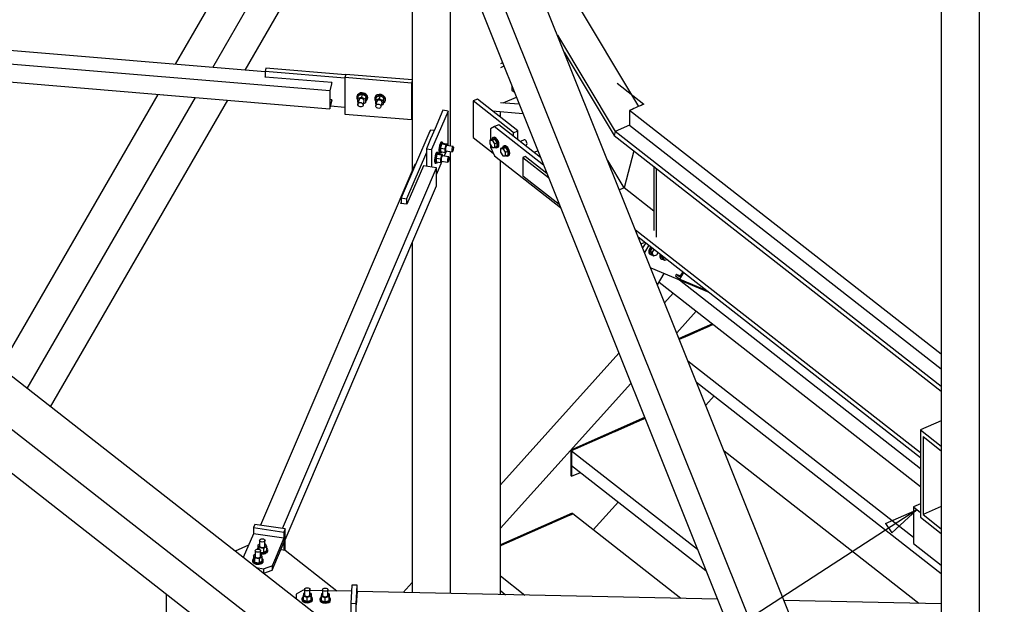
# Paper-space layout 'A0 Advance Steel' of a CAD drawing. Header units: millimetres. Extents: x 292 to 712, y 182 to 776.
# Tile 32 of 61: x 402 to 432, y 490 to 507. Entities that reach past the tile are written whole.
import ezdxf

# ---------------------------------------------------------------- set-up
doc = ezdxf.new("R2010")
doc.units = ezdxf.units.MM
doc.layers.get('0').update_dxf_attribs({"linetype": 'CONTINUOUS'})
for name, color, linetype in [('AS_Belki', 145, 'CONTINUOUS'), ('AS_Blachy', 30, 'CONTINUOUS'), ('AS_Kraty', 9, 'CONTINUOUS'), ('AS_Schody', 253, 'CONTINUOUS'), ('AS_Sruby', 9, 'CONTINUOUS')]:
    doc.layers.add(name, color=color, linetype=linetype)

psp = doc.layouts.new('A0 Advance Steel')

# ---------------------------------------------------------------- hatches: boundary and pattern name
at = {"layer": 'AS_Kraty', "extrusion": (-3.811648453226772e-17, 0.8093309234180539, 0.5873529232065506)}
h = psp.add_hatch(dxfattribs=at)
h.set_pattern_fill('GRATE', color=9, scale=0.26666666, angle=127.0557264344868, style=0)
h.set_pattern_definition([(127.0557264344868, (-431.3321329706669, -32640.9837222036), (-0.1689205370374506, -0.1275485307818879), []), (217.0557264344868, (-431.3321329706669, -32640.9837222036), (0.5101941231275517, -0.6756821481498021), [])])
h.paths.add_polyline_path([(-428.5398333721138, -32652.98484839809), (-419.2666318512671, -32646.01574395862), (-419.3158017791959, -32645.83999193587), (-420.4844323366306, -32642.52216849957), (-420.1287099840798, -32642.88264081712), (-420.9120342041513, -32641.73460217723), (-420.5389619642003, -32641.45425222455), (-429.7561538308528, -32629.24734587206), (-429.7561538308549, -32649.38259995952), (-428.5746067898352, -32651.05803017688), (-428.5746067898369, -32652.93879580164)], flags=0)
h.paths.add_polyline_path([(-434.3247230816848, -32650.7445854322), (-434.3247230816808, -32650.1914190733), (-434.2963276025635, -32650.11839161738), (-432.3777341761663, -32648.67650807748), (-432.3698515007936, -32648.57631439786), (-432.3698515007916, -32627.88789353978), (-432.3916557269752, -32627.85901687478), (-438.307318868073, -32632.30482482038), (-438.3460498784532, -32632.36416414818), (-438.3460498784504, -32645.41888950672)], flags=0)
h.paths.add_polyline_path([(-438.3460498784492, -32645.41888939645), (-438.3460498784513, -32632.36416405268), (-438.3606131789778, -32632.34487695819), (-444.6493111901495, -32637.07103268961), (-444.6410634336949, -32637.08200728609)], flags=0)
at = {"layer": 'AS_Kraty', "extrusion": (-7.623296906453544e-17, 0.8093309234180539, 0.5873529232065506)}
h = psp.add_hatch(dxfattribs=at)
h.set_pattern_fill('GRATE', color=9, scale=0.26666666, angle=-53.0739795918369, style=0)
h.set_pattern_definition([(306.9260204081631, (-427.8562936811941, -32701.50899968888), (0.1692088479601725, 0.1271658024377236), []), (36.9260204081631, (-427.8562936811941, -32701.50899968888), (-0.5086632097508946, 0.6768353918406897), [])])
h.paths.add_polyline_path([(-432.74190894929, -32696.89454785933), (-433.0524683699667, -32697.48000890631), (-432.3698515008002, -32698.38830966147), (-432.3698515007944, -32697.38961376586)], flags=0)
h.paths.add_polyline_path([(-428.9279725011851, -32697.19788458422), (-428.9279725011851, -32698.52947931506), (-428.942573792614, -32698.62101686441), (-429.1024560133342, -32698.74117355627), (-429.1418020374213, -32698.79978538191), (-429.1418020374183, -32699.57654933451), (-422.9674702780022, -32707.792213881), (-422.0081759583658, -32707.07127382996), (-422.0202146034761, -32706.94428878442), (-422.2102859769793, -32706.13654580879)], flags=0)
h = psp.add_hatch(dxfattribs=at)
h.set_pattern_fill('GRATE', color=9, scale=0.26666666, angle=-53.0739795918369, style=0)
h.set_pattern_definition([(306.9260204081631, (-425.0201735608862, -32699.3775656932), (0.1692088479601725, 0.1271658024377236), []), (36.9260204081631, (-425.0201735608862, -32699.3775656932), (-0.5086632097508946, 0.6768353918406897), [])])
h.paths.add_polyline_path([(-425.1435293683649, -32697.10506786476), (-429.0002455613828, -32696.96674042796), (-423.3579614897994, -32704.47445353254), (-425.0686025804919, -32697.20476673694)], flags=0)
h.paths.add_polyline_path([(-428.4167615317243, -32691.9728894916), (-428.4565118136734, -32692.03096335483), (-429.7332558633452, -32694.43785777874), (-429.7561538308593, -32694.51835578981), (-429.7561538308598, -32695.07318657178), (-429.6800511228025, -32695.17445024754), (-429.4229366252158, -32695.18367236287), (-429.2822200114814, -32695.37091188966), (-425.7683235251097, -32695.49694344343)], flags=0)
h.paths.add_polyline_path([(-422.4898069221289, -32699.85938987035), (-421.0072512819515, -32706.15978497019), (-420.9307619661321, -32706.26156308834), (-418.8522910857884, -32704.6995265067)], flags=0)
h = psp.add_hatch(dxfattribs=at)
h.set_pattern_fill('GRATE', color=9, scale=0.26666666, angle=-53.0739795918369, style=0)
h.set_pattern_definition([(306.9260204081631, (-422.1840534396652, -32697.24613169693), (0.1692088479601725, 0.1271658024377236), []), (36.9260204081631, (-422.1840534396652, -32697.24613169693), (-0.5086632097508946, 0.6768353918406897), [])])
h.paths.add_polyline_path([(-425.5806413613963, -32689.841455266), (-425.5762091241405, -32689.95831933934), (-425.3101093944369, -32691.08915941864), (-425.259771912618, -32691.15613927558), (-424.5926146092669, -32691.15613946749)], flags=0)
h.paths.add_polyline_path([(-426.9661488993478, -32692.43652645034), (-427.3802281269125, -32693.21714084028), (-426.4823780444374, -32694.41183446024), (-426.9385489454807, -32692.47325127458)], flags=0)
h.paths.add_polyline_path([(-424.5926147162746, -32691.15613938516), (-425.2597715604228, -32691.15613971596), (-425.272095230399, -32691.25070803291), (-423.6374825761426, -32698.19729779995), (-423.1808376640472, -32698.80491688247), (-418.7241878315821, -32698.96476211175)], flags=0)
h.paths.add_polyline_path([(-417.4994600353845, -32700.59440432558), (-421.9561100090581, -32700.43455909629), (-418.7874654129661, -32704.65080804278), (-416.7089945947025, -32703.088771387), (-416.6896975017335, -32703.00348190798), (-416.6896975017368, -32701.671887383)], flags=0)

# ---------------------------------------------------------------- linework, layer by layer
at = {"color": 0, "linetype": 'ByBlock', "lineweight": -2}
for p, q in [((428.1053335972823, 492.3830175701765), (429.0348873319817, 492.787625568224)), ((429.0348873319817, 492.787625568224), (428.2868039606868, 492.1034113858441)), ((428.1053335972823, 492.3830175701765), (428.2868039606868, 492.1034113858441))]:
    psp.add_line(p, q, dxfattribs=at)
at = {"color": 7}
psp.add_lwpolyline([(429.0348873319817, 492.787625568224), (358.2794580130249, 446.8658463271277), (335.7589941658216, 446.8658463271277)], dxfattribs=at)
at = {"layer": 'AS_Belki', "linetype": 'Continuous', "ltscale": 0.15}
for p, q in [((430.8776159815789, 560.6296534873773), (430.8776159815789, 484.7162338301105)), ((429.7561538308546, 547.3612122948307), (429.7561538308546, 484.7162338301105)), ((427.2484805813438, 484.7162338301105), (411.5648337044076, 523.8636411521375)), ((409.8690751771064, 523.2187232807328), (425.2943482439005, 484.7162338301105)), ((410.4989511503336, 523.393145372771), (425.9941030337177, 484.7162338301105)), ((411.9568755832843, 514.4633823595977), (407.0562956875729, 505.9857055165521)), ((408.1657943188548, 505.8932613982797), (412.5490229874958, 513.475955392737)), ((409.1290535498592, 505.8130019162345), (413.0631215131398, 512.6186778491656)), ((414.0759998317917, 510.9296671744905), (414.0759998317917, 502.8409320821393)), ((415.197461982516, 509.0595889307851), (415.197461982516, 503.559136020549)), ((409.7175829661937, 505.7639653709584), (392.7157693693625, 507.1805662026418)), ((390.6550820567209, 506.9567751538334), (411.6396914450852, 505.2083254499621)), ((390.6550820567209, 506.4172210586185), (411.6396914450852, 504.6687713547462)), ((417.5889377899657, 484.7162338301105), (390.1283344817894, 506.1778262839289)), ((388.8492754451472, 505.6132312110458), (415.5874666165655, 484.7162338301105)), ((409.715695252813, 505.6059191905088), (409.7175829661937, 505.6137353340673)), ((411.6958702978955, 505.4409298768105), (409.715695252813, 505.6059191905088)), ((411.6958702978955, 505.4409298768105), (411.6396914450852, 505.2083254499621)), ((411.6453095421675, 505.1992133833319), (411.6958702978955, 505.4085565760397)), ((411.6958702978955, 505.4085565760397), (411.6958702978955, 505.4409298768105)), ((406.5406244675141, 505.0936286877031), (401.8650117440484, 497.0051296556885)), ((411.6396914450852, 505.2083254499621), (411.6396914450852, 504.6687713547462)), ((411.6453095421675, 504.7244058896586), (411.6453095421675, 505.1992133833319)), ((402.6660562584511, 496.3790804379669), (407.650123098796, 505.0011845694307)), ((403.3615175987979, 495.835548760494), (408.6133823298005, 504.9209250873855)), ((411.6396914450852, 504.6687713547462), (411.6958702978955, 504.9013761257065)), ((411.6958702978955, 504.9337490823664), (411.6453095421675, 504.9379616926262)), ((411.6958702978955, 504.9337490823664), (411.6453095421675, 504.7244058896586)), ((411.6958702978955, 504.9013761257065), (411.6958702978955, 504.9337490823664)), ((417.24767021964, 504.8012679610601), (416.6896975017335, 504.8477587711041)), ((416.4570083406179, 504.60267652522), (417.3572839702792, 504.527664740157)), ((416.6896975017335, 504.4208202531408), (416.6896975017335, 504.5832886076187)), ((388.8492754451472, 504.3183019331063), (413.9305743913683, 484.7162338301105)), ((415.197461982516, 503.3990568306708), (415.197461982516, 490.3083208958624)), ((417.8015217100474, 503.4188184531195), (417.6941846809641, 503.3714381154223)), ((416.6896975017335, 490.2768849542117), (416.6896975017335, 503.1367765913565)), ((417.4232526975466, 503.2518449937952), (417.3593103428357, 503.2236199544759)), ((417.3593103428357, 503.2236199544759), (418.116947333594, 502.6314952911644)), ((417.3593103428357, 503.2236199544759), (417.3593103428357, 502.68406585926)), ((418.0713377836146, 502.7453396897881), (417.4232526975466, 503.2518449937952)), ((414.1504397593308, 503.0150781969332), (409.5823095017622, 492.3283208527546)), ((410.2289083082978, 492.2329696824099), (414.7970385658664, 502.9197270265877)), ((414.4090922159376, 502.9769358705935), (413.9220710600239, 501.8375906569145)), ((414.1758755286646, 503.0113273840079), (414.1504397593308, 503.0150781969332)), ((414.7970385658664, 502.9197270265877), (414.4090922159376, 502.9769358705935)), ((414.7970385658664, 502.3801732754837), (414.7970385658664, 502.9197270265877)), ((417.3593103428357, 502.68406585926), (418.4316435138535, 501.845993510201)), ((410.3148360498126, 491.8944364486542), (414.7970385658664, 502.3801732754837)), ((413.7409975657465, 501.8642930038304), (413.7539456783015, 501.8945840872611)), ((413.9220710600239, 501.8375906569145), (413.7409975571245, 501.8642929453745)), ((420.8590870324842, 500.6645775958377), (420.9753473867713, 500.7158966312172)), ((414.0759998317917, 500.6933635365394), (414.0759998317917, 490.3319461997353)), ((422.0942354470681, 499.8414393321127), (421.9998945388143, 499.6869010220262)), ((421.9037773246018, 499.7620208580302), (421.8762397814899, 499.7169119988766)), ((421.8762397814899, 499.7169119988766), (422.0043989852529, 499.6167504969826)), ((421.9998945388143, 499.6869010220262), (421.9037773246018, 499.7620208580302)), ((422.0170488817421, 499.7150014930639), (421.9037773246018, 499.7620208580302)), ((421.9970726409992, 499.5990177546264), (429.1418020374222, 494.0151175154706)), ((422.0043989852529, 499.6167504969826), (422.1262772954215, 499.8163973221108)), ((422.0043989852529, 499.6167504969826), (422.8091747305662, 499.2826852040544)), ((421.3929039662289, 499.5316462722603), (429.1418020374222, 493.4755634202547)), ((429.1418020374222, 492.965571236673), (428.9279725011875, 492.8711839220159)), ((428.9279725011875, 492.8711839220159), (429.1418020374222, 492.7040673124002)), ((428.9279725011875, 492.8711839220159), (428.9279725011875, 491.7920760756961)), ((428.9279725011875, 491.7920760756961), (429.7561538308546, 491.1448182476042)), ((412.4440572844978, 490.3663253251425), (412.4201614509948, 489.9750081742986)), ((423.1208595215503, 490.1414035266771), (412.4440572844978, 490.3663253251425)), ((429.7561538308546, 490.0016217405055), (425.0916248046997, 490.0998865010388))]:
    psp.add_line(p, q, dxfattribs=at)
at = {"layer": 'AS_Blachy', "linetype": 'Continuous', "ltscale": 0.15}
for p, q in [((416.7558764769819, 506.0288174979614), (416.6896975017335, 505.9996052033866)), ((409.7400552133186, 505.8685906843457), (409.7175829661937, 505.7755457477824)), ((412.0845885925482, 505.5783255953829), (409.7175829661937, 505.7755457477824)), ((409.7175829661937, 505.7755457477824), (409.7175829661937, 505.6057619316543)), ((412.1039844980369, 505.6716265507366), (409.7400552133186, 505.8685906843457)), ((412.1070608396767, 505.6843638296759), (412.0845885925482, 505.5913188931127)), ((414.0759998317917, 505.520310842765), (412.1070608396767, 505.6843638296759)), ((416.7958960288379, 505.9289257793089), (416.6896975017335, 505.8820481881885)), ((414.0647636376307, 505.4263295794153), (412.0845885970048, 505.5913189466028)), ((412.0845885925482, 505.5913188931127), (412.0845885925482, 504.5122110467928)), ((414.0647636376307, 505.4263295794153), (414.0759998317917, 505.4728523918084)), ((414.0647636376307, 504.3472217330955), (414.0647636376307, 505.4263295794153)), ((417.0297349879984, 505.3452483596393), (417.0297349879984, 505.222814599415)), ((417.0297349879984, 505.222814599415), (417.101144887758, 505.1670049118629)), ((416.0074922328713, 504.9539917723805), (415.8795863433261, 504.8975320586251)), ((417.0010891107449, 504.0210318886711), (415.8795863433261, 504.8975320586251)), ((415.8795863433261, 504.8975320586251), (415.8795863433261, 503.8184242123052)), ((417.2090588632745, 504.0149179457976), (416.0074922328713, 504.9539917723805)), ((416.7751088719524, 504.8406422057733), (417.163254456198, 505.0119752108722)), ((411.65942199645, 504.7504644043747), (412.0845885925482, 504.7150395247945)), ((412.0845885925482, 504.5122110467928), (414.0647636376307, 504.3472217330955)), ((415.1390229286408, 504.6005932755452), (414.6520017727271, 503.4612480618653)), ((414.9838391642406, 504.6234773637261), (414.7532995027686, 504.0841490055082)), ((415.1390229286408, 504.6005932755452), (414.9838391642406, 504.6234773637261)), ((415.1390229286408, 503.5677539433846), (415.1390229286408, 504.6005932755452)), ((414.0647636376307, 504.3472217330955), (414.0759998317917, 504.3937445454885)), ((414.5981157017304, 503.9991225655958), (413.7539456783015, 502.024257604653)), ((414.6143497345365, 504.0371007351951), (414.5981157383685, 503.9991225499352)), ((414.7261416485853, 504.0206153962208), (414.6143497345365, 504.0371007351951)), ((414.7532995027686, 504.0841490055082), (414.6234271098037, 503.7803238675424)), ((416.5127130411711, 504.138383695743), (416.3925563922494, 504.0704248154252)), ((416.3925563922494, 504.0704248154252), (416.3925563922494, 503.743722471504)), ((416.6406189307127, 504.1948430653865), (416.5127130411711, 504.138383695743)), ((416.552765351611, 504.1070812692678), (416.5127130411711, 504.138383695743)), ((417.9693186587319, 502.9999861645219), (416.5527653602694, 504.1070812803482)), ((417.8780844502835, 503.2277128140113), (416.6406189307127, 504.1948430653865)), ((417.0811529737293, 503.9584582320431), (417.001089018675, 504.0210317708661)), ((417.0811529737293, 503.9584582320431), (417.2090588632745, 504.0149179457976)), ((417.0811529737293, 503.8505476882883), (417.0811529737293, 503.9584582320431)), ((417.2090588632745, 503.7505840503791), (417.2090588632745, 504.0149179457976)), ((414.6234271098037, 503.7803238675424), (414.496818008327, 503.4841324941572)), ((415.8795863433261, 503.8184242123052), (416.4767013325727, 503.351754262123)), ((414.496818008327, 503.3762216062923), (413.9091294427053, 502.0013735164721)), ((414.496818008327, 503.4841324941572), (414.6520017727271, 503.4612480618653)), ((414.496818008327, 503.4841324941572), (414.496818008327, 502.9639993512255)), ((414.6520017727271, 503.4612480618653), (414.6520017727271, 502.9411149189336)), ((415.0277555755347, 503.2611848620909), (415.0932584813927, 503.4144234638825)), ((416.3925563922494, 503.6039269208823), (416.3925563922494, 503.5308707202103)), ((416.3925563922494, 503.5308707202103), (416.5127130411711, 503.2750972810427)), ((414.7970385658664, 502.7214415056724), (414.9633862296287, 503.1105979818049)), ((416.5127130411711, 503.2750972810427), (418.4728322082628, 501.7431833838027)), ((413.7539456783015, 502.024257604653), (413.9091294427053, 502.0013735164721)), ((413.7539456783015, 502.024257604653), (413.7539456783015, 501.8623835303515)), ((413.9091294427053, 502.0013735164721), (413.9091294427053, 501.8394990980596)), ((420.996319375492, 500.6995062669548), (420.9050141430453, 500.5499403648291)), ((421.0924446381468, 500.6243802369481), (420.9612741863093, 500.4095119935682)), ((421.1441368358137, 499.9530745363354), (422.8658661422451, 499.2383784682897)), ((421.3446447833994, 499.4525935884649), (421.5478650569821, 499.7854854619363)), ((422.9734480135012, 498.296386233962), (421.9841445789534, 497.8596935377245)), ((422.7085022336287, 498.1500460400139), (422.2213524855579, 497.9350111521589)), ((422.9974792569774, 498.2776046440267), (422.7542936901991, 498.1702590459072)), ((421.9841445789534, 497.8596935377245), (421.9830098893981, 497.8591925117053)), ((422.1718097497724, 497.9131422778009), (421.9930148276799, 497.8342196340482)), ((420.96540179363, 495.5215671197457), (418.7749656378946, 494.5546774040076)), ((420.9754067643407, 495.4965941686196), (419.9181734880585, 495.0299165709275)), ((419.8723820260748, 495.0097035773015), (419.3356894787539, 494.7727999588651)), ((418.9765060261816, 494.6142513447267), (418.8522909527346, 494.5594210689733)), ((419.3356896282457, 494.7727996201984), (418.9765061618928, 494.6142510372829)), ((418.7749656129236, 494.5546774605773), (418.7989969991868, 494.5358958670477)), ((418.7749656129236, 494.5546774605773), (418.7749656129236, 493.7993019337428)), ((418.7989969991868, 494.1042526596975), (418.7989969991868, 493.7805203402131)), ((418.7749656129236, 493.7993019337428), (418.7989969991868, 493.7805203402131)), ((418.7989969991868, 493.7805203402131), (419.063710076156, 493.8973684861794)), ((418.8167282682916, 492.6846732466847), (416.6896975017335, 491.7457714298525)), ((418.7308782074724, 492.6173884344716), (418.3078182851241, 492.4306438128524)), ((418.7588289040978, 492.6297262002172), (418.7308782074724, 492.6173884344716)), ((418.8407596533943, 492.6658916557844), (418.7874653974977, 492.6423668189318)), ((418.8407596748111, 492.6658916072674), (418.8167282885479, 492.6846732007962)), ((409.4095977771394, 492.3537899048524), (409.370636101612, 492.2626423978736)), ((409.370636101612, 492.2626423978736), (410.2758743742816, 492.1291506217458)), ((409.370636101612, 492.2626423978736), (409.370636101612, 492.0791939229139)), ((410.3148360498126, 492.2202984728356), (409.4095977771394, 492.3537899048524)), ((418.3064920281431, 492.4300583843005), (416.8688768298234, 491.795474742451)), ((409.370636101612, 492.0791939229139), (409.0694404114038, 491.3745717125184)), ((410.2758743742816, 491.945702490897), (409.370636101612, 492.0791939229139)), ((410.3148360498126, 492.2202984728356), (410.2758743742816, 492.1291506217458)), ((410.2758743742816, 492.1291506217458), (410.2758743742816, 491.8421752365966)), ((410.3148360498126, 491.5782869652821), (410.3148360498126, 492.2202984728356)), ((409.2246421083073, 491.7376531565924), (408.8285706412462, 491.5628215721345)), ((409.9252191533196, 490.9958810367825), (410.2758744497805, 491.8162092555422)), ((410.2758743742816, 491.945702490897), (409.9925356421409, 491.2828553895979)), ((410.2758743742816, 491.945702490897), (410.2758743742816, 491.8162092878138)), ((410.2758743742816, 491.8162092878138), (410.2758743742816, 491.5865711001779)), ((416.8675505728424, 491.7948893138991), (416.6896974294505, 491.7163824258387)), ((410.3117074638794, 491.5807322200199), (410.1841058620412, 491.6015244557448)), ((411.845827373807, 490.3817542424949), (410.3117074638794, 491.5807322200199)), ((409.7529260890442, 491.0647941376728), (409.9252191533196, 491.1253738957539)), ((409.9925356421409, 491.2828553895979), (409.9252191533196, 491.1253738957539)), ((409.9252191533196, 491.1253738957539), (409.9252191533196, 490.9958810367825)), ((409.454436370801, 491.073681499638), (409.6825373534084, 491.0400446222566)), ((409.6586594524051, 490.9140730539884), (409.6825373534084, 490.9105517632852)), ((409.6825373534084, 491.0400446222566), (409.7529260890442, 491.0647941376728)), ((409.6825373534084, 490.9105517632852), (409.6825373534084, 491.0400446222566)), ((409.6825373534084, 490.9105517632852), (409.9252191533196, 490.9958810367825)), ((412.2889259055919, 490.5558680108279), (412.2554717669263, 490.0080242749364)), ((412.448823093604, 490.5524995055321), (412.2889259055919, 490.5558680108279)), ((412.4153689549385, 490.0046557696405), (412.448823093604, 490.5524995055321)), ((412.448823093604, 490.3662248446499), (412.448823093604, 490.5524995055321)), ((406.7861904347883, 490.2998640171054), (406.7861904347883, 489.38565567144)), ((410.6428110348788, 490.2895513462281), (410.6343813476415, 490.1515062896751)), ((410.8498512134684, 490.4027357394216), (410.6428110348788, 490.2895513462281)), ((410.886423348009, 490.4019652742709), (410.8498512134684, 490.4027357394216)), ((411.4194138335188, 490.3907372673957), (411.0463203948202, 490.398596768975)), ((412.2777380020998, 490.3726555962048), (411.5793110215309, 490.3873687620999)), ((412.4153689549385, 490.0046557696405), (412.2554717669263, 490.0080242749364)), ((412.2554717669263, 490.0080242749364), (412.2554717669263, 489.2526487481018)), ((412.4153689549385, 489.2492802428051), (412.4153689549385, 490.0046557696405))]:
    psp.add_line(p, q, dxfattribs=at)
at = {"layer": 'AS_Kraty', "linetype": 'Continuous', "ltscale": 0.15}
for p, q in [((419.2666318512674, 507.305838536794), (419.2565623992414, 507.3013936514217)), ((420.1538702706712, 505.4236458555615), (420.9445891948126, 504.8056663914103)), ((420.9445891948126, 504.8056663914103), (420.9120342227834, 504.7912973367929)), ((420.5389619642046, 504.6266332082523), (420.5182221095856, 504.617479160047)), ((429.7561538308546, 497.3976549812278), (420.5182221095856, 504.617479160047)), ((420.5182221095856, 504.617479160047), (420.5182221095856, 504.1858359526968)), ((420.5922580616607, 504.6501566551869), (420.5389619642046, 504.6266332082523)), ((420.6455540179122, 504.6736801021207), (420.5922580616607, 504.6501566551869)), ((420.6988501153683, 504.6972035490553), (420.6455540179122, 504.6736801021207)), ((420.7521460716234, 504.7207269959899), (420.6988501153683, 504.6972035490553)), ((420.8054421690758, 504.7442504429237), (420.7521460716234, 504.7207269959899)), ((420.858738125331, 504.7677738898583), (420.8054421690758, 504.7442504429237)), ((420.9120342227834, 504.7912973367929), (420.858738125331, 504.7677738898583)), ((420.5182221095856, 504.1858359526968), (429.7561538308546, 496.9660117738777)), ((422.7542936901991, 498.1702590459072), (422.7085022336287, 498.1500460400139)), ((422.9974791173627, 498.2776046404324), (422.967470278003, 498.2643584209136)), ((422.0081759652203, 497.8409119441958), (421.9930148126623, 497.8342196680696)), ((422.2213524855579, 497.9350111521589), (422.1718097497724, 497.9131422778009)), ((422.5411171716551, 498.0761598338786), (422.4878230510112, 498.0526353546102)), ((422.2483001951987, 497.1970105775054), (428.9279725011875, 491.9765716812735)), ((422.5000571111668, 496.5686090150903), (429.7561538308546, 490.8976706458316)), ((420.9307622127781, 495.4768868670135), (420.6642915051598, 495.3592629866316)), ((420.9754066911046, 495.4965943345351), (420.9307619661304, 495.4768874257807)), ((420.6109974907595, 495.33573826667), (420.0780560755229, 495.1004905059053)), ((420.6642913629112, 495.3592633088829), (420.6109972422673, 495.3357388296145)), ((419.9181734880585, 495.0299165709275), (419.8723820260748, 495.0097035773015)), ((420.0780560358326, 495.1004905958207), (420.0247617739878, 495.0769661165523)), ((419.0121734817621, 494.6299948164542), (418.9588793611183, 494.6064703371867)), ((419.3356894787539, 494.7727999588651), (419.0121732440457, 494.629995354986)), ((419.5451146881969, 494.8652427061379), (419.4918205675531, 494.8417182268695)), ((418.8522909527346, 494.5594210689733), (418.798996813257, 494.5358962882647)), ((418.7989969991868, 494.5358958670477), (422.5278211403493, 491.6216663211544)), ((418.7989969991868, 494.5358958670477), (418.7989969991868, 494.1042526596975)), ((429.0859504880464, 490.0157406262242), (423.3199472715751, 494.5221097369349)), ((418.7989969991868, 494.1042526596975), (422.7795779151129, 490.9932647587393)), ((418.7341712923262, 492.6188419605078), (418.6808771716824, 492.5953174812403)), ((418.7874654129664, 492.6423667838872), (418.7341712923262, 492.6188419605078)), ((422.041814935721, 490.1641351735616), (418.8407596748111, 492.6658916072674)), ((418.2012300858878, 492.383594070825), (418.147935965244, 492.3600695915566)), ((418.3078182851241, 492.4306438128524), (418.3064920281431, 492.4300583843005)), ((417.6149947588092, 492.1248213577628), (417.5617006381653, 492.1012968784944)), ((416.7089945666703, 491.7249000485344), (416.6896975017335, 491.7163819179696)), ((416.8688768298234, 491.795474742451), (416.8675505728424, 491.7948893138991)), ((417.0820534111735, 491.88957346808), (417.0287592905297, 491.8660489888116)), ((416.6896975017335, 490.8275128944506), (417.4137556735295, 490.2616315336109)), ((416.6896975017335, 490.3958696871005), (416.8461587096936, 490.2735890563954))]:
    psp.add_line(p, q, dxfattribs=at)
at = {"layer": 'AS_Schody', "linetype": 'Continuous', "ltscale": 0.15}
for p, q in [((420.7932708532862, 504.7388783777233), (416.0740453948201, 512.608355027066)), ((418.3801895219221, 506.8520679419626), (420.0936126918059, 503.9948734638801)), ((418.5828438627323, 506.3462291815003), (420.0624372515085, 503.8789544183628)), ((420.0936280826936, 503.994855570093), (420.0624526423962, 503.8789361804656)), ((420.5211319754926, 504.1835617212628), (420.0936280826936, 503.994855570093)), ((429.7561538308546, 496.4431935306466), (420.0936280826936, 503.994855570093)), ((420.0624526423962, 503.8789361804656), (429.7561538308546, 496.3029096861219)), ((420.6484822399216, 503.4209299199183), (420.3539973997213, 502.3259540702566)), ((420.3539820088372, 502.3259723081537), (419.8704511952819, 503.1322769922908)), ((421.2331934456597, 502.9639539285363), (421.2331934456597, 501.0645405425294)), ((421.3092927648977, 502.9044794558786), (421.3092927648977, 500.864781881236)), ((420.3539973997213, 502.3259540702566), (420.217608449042, 502.2657500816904)), ((421.2331934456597, 501.6388261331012), (420.3539973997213, 502.3259540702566)), ((429.1418020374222, 494.4737600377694), (420.6943384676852, 501.0758005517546)), ((420.7761595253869, 500.8715701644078), (429.1418020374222, 494.3334758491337)), ((421.8122929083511, 499.2038764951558), (421.5573723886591, 498.9216116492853)), ((421.9142827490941, 498.0307401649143), (422.4931806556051, 498.6717348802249)), ((420.2037250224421, 497.4227620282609), (416.6896975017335, 493.5317949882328)), ((416.6896977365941, 492.24572808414), (420.5606352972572, 496.5318906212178)), ((422.7745393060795, 495.883483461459), (423.0236945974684, 496.1593646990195)), ((429.7561538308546, 495.4275060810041), (429.1418020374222, 495.1563223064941)), ((429.1418020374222, 495.1563223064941), (429.7561538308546, 494.6761814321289)), ((429.1418020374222, 495.1563223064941), (429.1418020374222, 492.5664634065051)), ((429.2179012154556, 494.9565636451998), (429.7561538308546, 494.5358972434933)), ((429.2179012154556, 494.9565636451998), (429.2179012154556, 492.6472727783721)), ((419.4433371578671, 492.1949526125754), (420.187574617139, 493.019022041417)), ((429.7561538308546, 492.884865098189), (429.2179012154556, 492.6472727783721)), ((429.1418020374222, 492.5664634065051), (429.7561538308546, 492.08632253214)), ((429.2179012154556, 492.6472727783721), (429.7561538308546, 492.2266063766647)), ((414.0759998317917, 490.6377331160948), (413.8049921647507, 490.3376553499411))]:
    psp.add_line(p, q, dxfattribs=at)
at = {"layer": 'AS_Sruby', "linetype": 'Continuous', "ltscale": 0.15}
for p, q in [((412.5946857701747, 505.0975618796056), (412.4801887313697, 505.0530651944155)), ((412.5946857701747, 505.0975618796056), (412.5744607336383, 505.0138213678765)), ((412.7091826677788, 505.0339856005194), (412.5946857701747, 505.0975618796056)), ((412.4439972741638, 505.0470817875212), (412.4393156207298, 505.0276973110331)), ((412.4801887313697, 505.0530651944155), (412.4599636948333, 504.9693250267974)), ((412.4599636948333, 504.9693250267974), (412.5744607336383, 505.0138213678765)), ((412.4599636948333, 504.9693250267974), (412.4599636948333, 504.8612524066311)), ((412.4599636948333, 504.8612524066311), (412.4801991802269, 504.8500161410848)), ((412.4952537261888, 504.9123481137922), (412.4667887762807, 504.794491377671)), ((412.5744607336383, 505.0138213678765), (412.6889576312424, 504.9502450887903)), ((412.6252027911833, 504.7812923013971), (412.6536677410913, 504.8991490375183)), ((412.6348257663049, 504.8211355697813), (412.6889576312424, 504.8421724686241)), ((412.6889576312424, 504.9502450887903), (412.7091826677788, 505.0339856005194)), ((412.6889576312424, 504.9502450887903), (412.6889576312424, 504.8421724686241)), ((412.6889576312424, 504.8421724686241), (412.7091826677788, 504.9259126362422)), ((412.7091826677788, 504.9259126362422), (412.7091826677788, 505.0339856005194)), ((412.7500557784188, 504.9512808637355), (412.7547375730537, 504.9706649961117)), ((412.9720440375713, 505.0030847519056), (412.9673622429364, 504.9837002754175)), ((413.0082354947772, 505.0090681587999), (412.9880104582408, 504.9253276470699)), ((412.9880104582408, 504.9253276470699), (413.1025073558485, 504.96982398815)), ((412.9880104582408, 504.9253276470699), (412.9880104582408, 504.8172550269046)), ((412.9880104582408, 504.8172550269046), (413.0082459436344, 504.8060191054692)), ((413.0233003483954, 504.8683510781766), (412.9948355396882, 504.7504939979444)), ((413.1227323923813, 505.053564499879), (413.0082354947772, 505.0090681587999)), ((413.1227323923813, 505.053564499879), (413.1025073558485, 504.96982398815)), ((413.1025073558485, 504.96982398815), (413.2170042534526, 504.9062477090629)), ((413.2372292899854, 504.9899882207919), (413.1227323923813, 505.053564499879)), ((413.1532495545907, 504.7372949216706), (413.1817143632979, 504.8551520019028)), ((413.2170042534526, 504.9062477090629), (413.2372292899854, 504.9899882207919)), ((413.2170042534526, 504.9062477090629), (413.2170042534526, 504.7981750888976)), ((413.2170042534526, 504.7981750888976), (413.2372292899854, 504.8819156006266)), ((413.2372292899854, 504.8819156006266), (413.2372292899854, 504.9899882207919)), ((413.2781025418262, 504.907283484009), (413.2827841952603, 504.9266679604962)), ((413.162872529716, 504.7771381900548), (413.2170042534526, 504.7981750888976)), ((414.9624591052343, 503.6752515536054), (414.930129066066, 503.680019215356)), ((414.9689734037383, 503.6368583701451), (414.9408131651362, 503.6250161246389)), ((415.1086387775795, 503.6162626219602), (414.9689734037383, 503.6368583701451)), ((416.4566416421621, 503.7720108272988), (416.3767005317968, 503.7367235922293)), ((416.3767005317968, 503.7367235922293), (416.4461771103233, 503.7364610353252)), ((416.3767005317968, 503.7367235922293), (416.3767005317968, 503.628650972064)), ((416.4461771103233, 503.7364610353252), (416.5261182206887, 503.7717482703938)), ((416.4461771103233, 503.7364610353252), (416.515653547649, 503.628125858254)), ((416.5261182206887, 503.7717482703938), (416.4566416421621, 503.7720108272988)), ((416.4847943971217, 503.8201254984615), (416.4581474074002, 503.8083630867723)), ((416.515653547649, 503.628125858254), (416.5955947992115, 503.6634130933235)), ((416.5955947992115, 503.6634130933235), (416.5261182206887, 503.7717482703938)), ((416.5955947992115, 503.5553404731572), (416.5955947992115, 503.6634130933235)), ((417.2707572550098, 503.7085859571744), (417.2627575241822, 503.7086162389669)), ((417.2656696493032, 503.7063402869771), (417.2707572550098, 503.7085859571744)), ((417.278756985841, 503.6961119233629), (417.2707572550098, 503.7085859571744)), ((417.3987859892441, 503.7443721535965), (417.2826182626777, 503.6930940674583)), ((414.8325867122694, 503.3714264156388), (414.800256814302, 503.3761940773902)), ((414.9191670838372, 503.3586351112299), (414.8868371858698, 503.3634024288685)), ((414.9408131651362, 503.6250161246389), (414.9126527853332, 503.5051009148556)), ((414.9126527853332, 503.5051009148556), (415.0523181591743, 503.4845051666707)), ((414.9126527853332, 503.5051009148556), (414.9126527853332, 503.3970282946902)), ((414.9126527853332, 503.3970282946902), (415.0523181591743, 503.3764325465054)), ((414.9408131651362, 503.6250161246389), (415.0804783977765, 503.6044200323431)), ((415.0523181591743, 503.4845051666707), (415.0804783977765, 503.6044200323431)), ((415.0523181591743, 503.3764325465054), (415.0523181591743, 503.4845051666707)), ((415.0523181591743, 503.3764325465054), (415.0804783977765, 503.3882747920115)), ((415.0667034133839, 503.4183394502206), (415.263269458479, 503.3893525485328)), ((415.0804783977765, 503.6044200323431), (415.1086387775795, 503.6162626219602)), ((415.0804783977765, 503.3882747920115), (415.0868413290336, 503.4153697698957)), ((415.2908195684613, 503.5453691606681), (415.0942535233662, 503.574355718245)), ((415.1086387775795, 503.5722342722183), (415.1086387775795, 503.6162626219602)), ((416.3767005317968, 503.628650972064), (416.4461771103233, 503.5203157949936)), ((416.4461771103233, 503.5203157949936), (416.515653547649, 503.5200532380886)), ((416.515653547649, 503.628125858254), (416.515653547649, 503.5200532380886)), ((416.515653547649, 503.5200532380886), (416.5955947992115, 503.5553404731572)), ((416.5940891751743, 503.5189882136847), (416.6207361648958, 503.5307506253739)), ((416.7770594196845, 503.5215910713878), (416.6971183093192, 503.4863038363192)), ((416.6971183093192, 503.4863038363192), (416.7665947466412, 503.4860412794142)), ((416.6971183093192, 503.4863038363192), (416.6971183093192, 503.3782312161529)), ((416.6971183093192, 503.3782312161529), (416.7665947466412, 503.2698960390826)), ((416.7665947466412, 503.4860412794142), (416.8465359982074, 503.5213285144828)), ((416.7665947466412, 503.4860412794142), (416.8360713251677, 503.3777061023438)), ((416.8465359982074, 503.5213285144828), (416.7770594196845, 503.5215910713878)), ((416.8052121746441, 503.5697057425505), (416.7785651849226, 503.5579433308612)), ((416.8360713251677, 503.3777061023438), (416.9160125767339, 503.4129933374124)), ((416.8360713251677, 503.3777061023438), (416.8360713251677, 503.2696334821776)), ((416.9160125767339, 503.4129933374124), (416.8465359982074, 503.5213285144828)), ((416.9160125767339, 503.3049207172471), (416.9160125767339, 503.4129933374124)), ((417.425461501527, 503.5814564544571), (417.4667568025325, 503.5996847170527)), ((414.7569649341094, 503.0595772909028), (414.7892948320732, 503.0548096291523)), ((414.8109407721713, 503.3211906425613), (414.7827803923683, 503.2012754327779)), ((414.7827803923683, 503.2012754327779), (414.9224457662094, 503.1806796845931)), ((414.7827803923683, 503.2012754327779), (414.7827803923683, 503.0932028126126)), ((414.7827803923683, 503.0932028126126), (414.9224457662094, 503.0726070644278)), ((414.8391011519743, 503.3330332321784), (414.8109407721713, 503.3211906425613)), ((414.8109407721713, 503.3211906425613), (414.9506061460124, 503.3005948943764)), ((414.9787665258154, 503.3124371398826), (414.8391011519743, 503.3330332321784)), ((414.9224457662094, 503.1806796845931), (414.9506061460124, 503.3005948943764)), ((414.9224457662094, 503.0726070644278), (414.9224457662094, 503.1806796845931)), ((414.9224457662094, 503.0726070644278), (414.9506061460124, 503.0844496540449)), ((414.9368311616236, 503.114513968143), (415.133397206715, 503.0855270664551)), ((414.9506061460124, 503.3005948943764), (414.9787665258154, 503.3124371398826)), ((414.9506061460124, 503.0844496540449), (414.9569689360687, 503.1115442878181)), ((415.1609471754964, 503.2415436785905), (414.9643811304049, 503.2705302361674)), ((414.9787665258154, 503.2684087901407), (414.9787665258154, 503.3124371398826)), ((416.7665947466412, 503.2698960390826), (416.8360713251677, 503.2696334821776)), ((416.8360713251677, 503.2696334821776), (416.9160125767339, 503.3049207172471)), ((416.9145068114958, 503.2685684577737), (416.9411539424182, 503.2803308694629)), ((421.1906818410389, 500.5476038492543), (421.1290344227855, 500.4466202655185)), ((421.1290344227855, 500.4466202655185), (421.1651380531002, 500.3608529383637)), ((421.1891128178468, 500.3996662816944), (421.1290344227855, 500.4466202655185)), ((421.1891128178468, 500.3996662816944), (421.2507602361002, 500.5006502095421)), ((421.1139836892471, 500.364627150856), (421.1340099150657, 500.3489759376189)), ((421.1651380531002, 500.3608529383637), (421.2252164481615, 500.3138992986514)), ((421.2252164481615, 500.3138992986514), (421.1891128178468, 500.3996662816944)), ((421.2252164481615, 500.3138992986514), (421.3302670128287, 500.3410727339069)), ((421.3302670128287, 500.3410727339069), (421.370537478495, 500.4070392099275)), ((421.4394772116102, 500.229513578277), (421.4595032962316, 500.2138623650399)), ((421.4668813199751, 500.3317425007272), (421.4545278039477, 500.3115066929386)), ((421.4545278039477, 500.3115066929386), (421.4906315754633, 500.2257393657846)), ((421.514606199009, 500.2645527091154), (421.4545278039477, 500.3115066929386)), ((421.4906315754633, 500.2257393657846), (421.5507098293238, 500.1787857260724)), ((421.514606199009, 500.2645527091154), (421.5269597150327, 500.2847888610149)), ((421.5507098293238, 500.1787857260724), (421.514606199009, 500.2645527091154)), ((421.5507098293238, 500.1787857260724), (421.634771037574, 500.2005297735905)), ((409.5557999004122, 491.7650595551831), (409.5054266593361, 491.7345213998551)), ((409.542023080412, 491.6590932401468), (409.5054266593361, 491.7345213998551)), ((409.5054266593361, 491.7345213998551), (409.5054266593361, 491.6217533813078)), ((409.5557999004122, 491.8725778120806), (409.5557999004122, 491.7085533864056)), ((409.7644541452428, 491.696324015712), (409.6715368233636, 491.6399943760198)), ((409.7140809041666, 491.7222920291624), (409.7140809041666, 491.8863164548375)), ((409.7278575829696, 491.7717521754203), (409.7140809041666, 491.7737838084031)), ((409.7644541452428, 491.696324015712), (409.7278575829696, 491.7717521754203)), ((409.7644541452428, 491.5797804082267), (409.7644541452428, 491.696324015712)), ((409.4259275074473, 491.4612340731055), (409.3755542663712, 491.4306962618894)), ((409.412150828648, 491.3552681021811), (409.3755542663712, 491.4306962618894)), ((409.3755542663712, 491.4306962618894), (409.3755542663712, 491.3141526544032)), ((409.4259275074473, 491.568752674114), (409.4259275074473, 491.4047282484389)), ((409.6345817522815, 491.3924985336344), (409.5416645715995, 491.3361692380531)), ((409.6715368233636, 491.6399943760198), (409.542023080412, 491.6590932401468)), ((409.542023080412, 491.6163343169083), (409.542023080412, 491.6590932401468)), ((409.5842085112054, 491.4184665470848), (409.5842085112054, 491.5824909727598)), ((409.5842085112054, 491.5363287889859), (409.6715368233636, 491.5234507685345)), ((409.5979853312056, 491.4679266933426), (409.5842085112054, 491.4699583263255)), ((409.6345817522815, 491.3924985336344), (409.5979853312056, 491.4679266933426)), ((409.6345817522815, 491.2759549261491), (409.6345817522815, 491.3924985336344)), ((409.6715368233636, 491.6399943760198), (409.6715368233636, 491.5234507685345)), ((409.6715368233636, 491.5234507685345), (409.7644541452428, 491.5797804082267)), ((409.7947432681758, 491.5672389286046), (409.7947432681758, 491.5942165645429)), ((409.3452651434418, 491.2997161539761), (409.3452651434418, 491.2727385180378)), ((409.3755542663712, 491.3141526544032), (409.412150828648, 491.2387244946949)), ((409.5416645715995, 491.3361692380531), (409.412150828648, 491.3552681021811)), ((409.412150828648, 491.2387244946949), (409.412150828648, 491.3552681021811)), ((409.412150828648, 491.2387244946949), (409.5416645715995, 491.2196256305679)), ((409.5416645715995, 491.3361692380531), (409.5416645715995, 491.2196256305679)), ((409.5416645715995, 491.2196256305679), (409.6345817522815, 491.2759549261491)), ((409.6648710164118, 491.263413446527), (409.6648710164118, 491.2903910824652)), ((410.8531961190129, 490.3111532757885), (410.8484098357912, 490.2327726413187)), ((410.9615855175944, 490.1911475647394), (410.8484098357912, 490.2327726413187)), ((410.8484098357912, 490.2327726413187), (410.8484098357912, 490.1162286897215)), ((410.886423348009, 490.3215065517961), (410.8531961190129, 490.3111532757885)), ((410.886423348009, 490.4352370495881), (410.886423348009, 490.2712126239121)), ((411.0795476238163, 490.2279031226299), (410.9615855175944, 490.1911475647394)), ((411.0463203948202, 490.2678441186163), (411.0463203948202, 490.4318685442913)), ((411.0843339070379, 490.3062841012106), (411.0463203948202, 490.3202649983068)), ((411.0843339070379, 490.3062841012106), (411.0795476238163, 490.2279031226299)), ((411.0795476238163, 490.1113595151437), (411.0795476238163, 490.2279031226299)), ((411.0843339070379, 490.1897404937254), (411.0843339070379, 490.3062841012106)), ((411.3861867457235, 490.2999252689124), (411.3814003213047, 490.2215442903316)), ((411.494576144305, 490.1799192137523), (411.3814003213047, 490.2215442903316)), ((411.3814003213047, 490.2215442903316), (411.3814003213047, 490.1050006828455)), ((411.4194138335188, 490.3102785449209), (411.3861867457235, 490.2999252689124)), ((411.4194138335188, 490.424008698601), (411.4194138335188, 490.2599842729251)), ((411.612538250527, 490.2166751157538), (411.494576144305, 490.1799192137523)), ((411.5793110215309, 490.2566157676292), (411.5793110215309, 490.4206401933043)), ((411.6173245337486, 490.2950557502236), (411.5793110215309, 490.3090366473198)), ((411.6173245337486, 490.2950557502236), (411.612538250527, 490.2166751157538)), ((411.612538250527, 490.1001315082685), (411.612538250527, 490.2166751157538)), ((411.6173245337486, 490.1785121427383), (411.6173245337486, 490.2950557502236)), ((410.8064747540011, 490.1563530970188), (410.8064747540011, 490.1293754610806)), ((410.8484098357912, 490.1162286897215), (410.9615855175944, 490.0746039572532)), ((410.9615855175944, 490.0746039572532), (410.9615855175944, 490.1911475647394)), ((410.9615855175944, 490.0746039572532), (411.0795476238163, 490.1113595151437)), ((411.0795476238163, 490.1113595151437), (411.0843339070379, 490.1897404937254)), ((411.1262689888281, 490.1226384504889), (411.1262689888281, 490.1496160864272)), ((411.3394652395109, 490.1451247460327), (411.3394652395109, 490.1181471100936)), ((411.3814003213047, 490.1050006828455), (411.494576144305, 490.0633756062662)), ((411.494576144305, 490.0633756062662), (411.494576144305, 490.1799192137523)), ((411.494576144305, 490.0633756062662), (411.612538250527, 490.1001315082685)), ((411.612538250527, 490.1001315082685), (411.6173245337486, 490.1785121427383)), ((411.6592596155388, 490.1114104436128), (411.6592596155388, 490.1383880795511))]:
    psp.add_line(p, q, dxfattribs=at)
at = {"layer": 'AS_Sruby', "linetype": 'Continuous', "ltscale": 0.15, "extrusion": (-0.1404516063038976, -0.5815308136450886, 0.8013084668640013)}
for centre in [(282.5065475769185, 470.7951939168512, -351.4924611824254), (283.0301650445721, 470.8602618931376, -351.5410404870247)]:
    psp.add_circle(centre, 0.07999999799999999, dxfattribs=at)
at = {"layer": 'AS_Sruby', "linetype": 'Continuous', "ltscale": 0.15, "extrusion": (0.9698982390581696, -0.1430266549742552, 0.1970806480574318)}
psp.add_circle((558.6647282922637, -66.49190554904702, 330.7672216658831), 0.07999999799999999, dxfattribs=at)
at = {"layer": 'AS_Sruby', "linetype": 'Continuous', "ltscale": 0.15, "extrusion": (0.9698982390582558, -0.1430266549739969, 0.1970806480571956)}
psp.add_circle((558.3452067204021, -66.47531956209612, 330.6847138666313), 0.07999999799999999, dxfattribs=at)
at = {"layer": 'AS_Sruby', "linetype": 'Continuous', "ltscale": 0.15, "extrusion": (-6.175581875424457e-13, 0.809330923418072, 0.5873529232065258)}
psp.add_circle((-409.6349403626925, -288.9068311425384, 398.0932471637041), 0.07999999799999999, dxfattribs=at)
at = {"layer": 'AS_Sruby', "linetype": 'Continuous', "ltscale": 0.15, "extrusion": (-3.088346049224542e-13, 0.809330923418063, 0.5873529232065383)}
psp.add_circle((-409.5050680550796, -288.7283784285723, 397.8473519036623), 0.07999999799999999, dxfattribs=at)
at = {"layer": 'AS_Sruby', "linetype": 'Continuous', "ltscale": 0.15, "extrusion": (-9.02536832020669e-13, 0.8093309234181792, 0.5873529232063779)}
psp.add_circle((-410.9663718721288, -288.0575807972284, 396.9230400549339), 0.07999999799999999, dxfattribs=at)
at = {"layer": 'AS_Sruby', "linetype": 'Continuous', "ltscale": 0.15, "extrusion": (-6.017282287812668e-13, 0.8093309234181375, 0.5873529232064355)}
psp.add_circle((-411.4993624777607, -288.0509858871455, 396.9139527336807), 0.07999999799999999, dxfattribs=at)
at = {"layer": 'AS_Sruby', "linetype": 'Continuous', "ltscale": 0.15, "extrusion": (-0.1404516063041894, -0.5815308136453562, 0.8013084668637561)}
psp.add_arc((282.5065475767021, 470.961380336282, -351.6165348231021), 0.159999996, 322.391217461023, 222.4003852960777, dxfattribs=at)
at = {"layer": 'AS_Sruby', "linetype": 'Continuous', "ltscale": 0.15, "extrusion": (-0.1404516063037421, -0.5815308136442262, 0.8013084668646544)}
psp.add_arc((282.5065475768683, 470.9773598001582, -351.6284649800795), 0.159999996, 359.7031804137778, 179.7031804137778, dxfattribs=at)
at = {"layer": 'AS_Sruby', "linetype": 'Continuous', "ltscale": 0.15, "extrusion": (-0.1404516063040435, -0.5815308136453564, 0.8013084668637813)}
psp.add_arc((283.0301650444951, 471.0264483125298, -351.6651141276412), 0.159999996, 322.3911298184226, 222.4003673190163, dxfattribs=at)
at = {"layer": 'AS_Sruby', "linetype": 'Continuous', "ltscale": 0.15, "extrusion": (-0.1404516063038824, -0.5815308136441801, 0.8013084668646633)}
psp.add_arc((283.0301650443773, 471.042427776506, -351.6770442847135), 0.159999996, 359.7031804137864, 179.7031804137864, dxfattribs=at)
at = {"layer": 'AS_Sruby', "linetype": 'Continuous', "ltscale": 0.15, "extrusion": (-0.1404516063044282, -0.5815308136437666, 0.8013084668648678)}
for centre, start, end in [((282.5065475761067, 470.8923490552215, -351.5649965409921), 10.95318041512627, 190.9531804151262), ((283.0301650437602, 470.9574170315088, -351.6135758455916), 10.95318041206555, 190.9531804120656)]:
    psp.add_arc(centre, 0.07999999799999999, start, end, dxfattribs=at)
at = {"layer": 'AS_Sruby', "linetype": 'Continuous', "ltscale": 0.15, "extrusion": (0.9698982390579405, -0.1430266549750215, 0.1970806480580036)}
psp.add_arc((558.6647282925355, -66.41848371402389, 330.4019811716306), 0.159999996, 3.055679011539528, 183.0556790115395, dxfattribs=at)
at = {"layer": 'AS_Sruby', "linetype": 'Continuous', "ltscale": 0.15, "extrusion": (-0.9698982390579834, 0.1430266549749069, -0.1970806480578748)}
psp.add_arc((-558.6647282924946, -66.42492422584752, -330.4340198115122), 0.159999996, 320.3478162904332, 219.6905114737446, dxfattribs=at)
at = {"layer": 'AS_Sruby', "linetype": 'Continuous', "ltscale": 0.15, "extrusion": (-0.7994118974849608, -0.3528718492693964, 0.4862325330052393)}
for centre, start, end in [((-292.5678349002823, 284.1758437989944, -510.7046671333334), 322.997412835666, 217.2738853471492), ((-292.2093497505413, 284.269202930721, -510.8724468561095), 322.9976039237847, 217.2739131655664)]:
    psp.add_arc(centre, 0.159999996, start, end, dxfattribs=at)
at = {"layer": 'AS_Sruby', "linetype": 'Continuous', "ltscale": 0.15, "extrusion": (-0.7994118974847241, -0.3528718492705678, 0.4862325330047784)}
for centre, start, end in [((-292.5678348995, 284.1900066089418, -510.7301197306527), 2.766031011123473, 182.7660310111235), ((-292.2093497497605, 284.2833657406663, -510.8978994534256), 2.766031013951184, 182.7660310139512)]:
    psp.add_arc(centre, 0.159999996, start, end, dxfattribs=at)
at = {"layer": 'AS_Sruby', "linetype": 'Continuous', "ltscale": 0.15, "extrusion": (-0.7994118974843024, -0.3528718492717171, 0.4862325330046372)}
psp.add_arc((-292.209349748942, 284.580784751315, -511.4324039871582), 0.07999999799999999, 2.766031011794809, 182.7660310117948, dxfattribs=at)
at = {"layer": 'AS_Sruby', "linetype": 'Continuous', "ltscale": 0.15, "extrusion": (0.9698982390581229, -0.143026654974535, 0.1970806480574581)}
psp.add_arc((558.3452067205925, -66.40189772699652, 330.3194733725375), 0.159999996, 3.055679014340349, 183.0556790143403, dxfattribs=at)
at = {"layer": 'AS_Sruby', "linetype": 'Continuous', "ltscale": 0.15, "extrusion": (-0.9698982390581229, 0.143026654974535, -0.1970806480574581)}
psp.add_arc((-558.345206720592, -66.4083382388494, -330.35151201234), 0.159999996, 320.3480167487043, 219.6904382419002, dxfattribs=at)
at = {"layer": 'AS_Sruby', "linetype": 'Continuous', "ltscale": 0.15, "extrusion": (0.9698982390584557, -0.1430266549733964, 0.1970806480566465)}
psp.add_arc((558.6647282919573, -66.45274723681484, 330.5724267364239), 0.07999999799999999, 351.8056790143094, 171.8056790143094, dxfattribs=at)
at = {"layer": 'AS_Sruby', "linetype": 'Continuous', "ltscale": 0.15, "extrusion": (0.969898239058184, -0.143026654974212, 0.1970806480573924)}
psp.add_arc((558.3452067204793, -66.43616125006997, 330.489918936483), 0.07999999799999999, 351.8056790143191, 171.8056790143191, dxfattribs=at)
at = {"layer": 'AS_Sruby', "linetype": 'Continuous', "ltscale": 0.15, "extrusion": (0.6007833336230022, -0.4695369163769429, 0.646988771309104)}
for centre, start, end in [((653.720099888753, -15.32419590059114, 18.06011580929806), 78.65360658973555, 178.8988673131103), ((653.8140766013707, -15.54395313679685, 18.31910761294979), 113.0715257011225, 178.898867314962)]:
    psp.add_arc(centre, 0.159999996, start, end, dxfattribs=at)
at = {"layer": 'AS_Sruby', "linetype": 'Continuous', "ltscale": 0.15, "extrusion": (-0.6007833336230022, 0.4695369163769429, -0.646988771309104)}
for centre, start, end in [((-653.7200998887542, -15.34064018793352, -18.07949599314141), 325.4616432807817, 101.3464251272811), ((-653.8140766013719, -15.56039742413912, -18.33848779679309), 325.4616204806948, 66.92847938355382)]:
    psp.add_arc(centre, 0.159999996, start, end, dxfattribs=at)
at = {"layer": 'AS_Sruby', "linetype": 'Continuous', "ltscale": 0.15, "extrusion": (-2.912031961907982e-13, 0.8093309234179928, 0.5873529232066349)}
psp.add_arc((-409.634940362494, -288.810490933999, 397.9604971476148), 0.07999999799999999, 8.406169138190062, 188.40616913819, dxfattribs=at)
at = {"layer": 'AS_Sruby', "linetype": 'Continuous', "ltscale": 0.15, "extrusion": (-1.110223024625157e-16, 0.8093309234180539, 0.5873529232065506)}
for centre, start, end in [((-409.5050680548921, -288.6320382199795, 397.7146018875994), 8.406169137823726, 188.4061691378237), ((-410.966371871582, -287.9612405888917, 396.7902900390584), 357.9458716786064, 177.9458716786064), ((-411.4993624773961, -287.954645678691, 396.7812027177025), 357.9458716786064, 177.9458716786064)]:
    psp.add_arc(centre, 0.07999999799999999, start, end, dxfattribs=at)
at = {"layer": 'AS_Sruby', "linetype": 'Continuous', "ltscale": 0.15, "extrusion": (6.025092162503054e-13, 0.8093309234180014, 0.5873529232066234)}
for centre, start, end in [((-409.6349403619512, -288.7420386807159, 397.8661747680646), 324.1360669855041, 347.539689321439), ((-409.6349403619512, -288.7420386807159, 397.8661747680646), 71.42504096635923, 215.5836624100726), ((-409.5050680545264, -288.5635859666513, 397.6202795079), 324.1361206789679, 215.5837056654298)]:
    psp.add_arc(centre, 0.159999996, start, end, dxfattribs=at)
at = {"layer": 'AS_Sruby', "linetype": 'Continuous', "ltscale": 0.15, "extrusion": (2.054573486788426e-13, 0.8093309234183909, 0.5873529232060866)}
psp.add_arc((-409.6349403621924, -288.7261932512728, 397.8443408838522), 0.159999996, 71.42504898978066, 177.1561691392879, dxfattribs=at)
at = {"layer": 'AS_Sruby', "linetype": 'Continuous', "ltscale": 0.15, "extrusion": (7.605714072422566e-13, 0.8093309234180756, 0.5873529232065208)}
psp.add_arc((-409.5050680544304, -288.5477405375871, 397.5984456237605), 0.159999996, 357.1561691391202, 177.1561691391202, dxfattribs=at)
at = {"layer": 'AS_Sruby', "linetype": 'Continuous', "ltscale": 0.15, "extrusion": (4.527387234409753e-13, 0.809330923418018, 0.5873529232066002)}
for centre, start, end in [((-410.9663718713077, -287.8927883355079, 396.6959676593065), 317.796410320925, 222.4502947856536), ((-411.4993624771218, -287.8861934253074, 396.6868803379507), 317.7964902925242, 222.4502926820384)]:
    psp.add_arc(centre, 0.159999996, start, end, dxfattribs=at)
at = {"layer": 'AS_Sruby', "linetype": 'Continuous', "ltscale": 0.15, "extrusion": (4.559495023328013e-13, 0.8093309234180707, 0.5873529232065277)}
psp.add_arc((-410.9663718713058, -287.8769429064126, 396.674133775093), 0.159999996, 357.9458716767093, 177.9458716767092, dxfattribs=at)
at = {"layer": 'AS_Sruby', "linetype": 'Continuous', "ltscale": 0.15, "extrusion": (6.079696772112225e-13, 0.8093309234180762, 0.5873529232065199)}
psp.add_arc((-411.4993624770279, -287.8703479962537, 396.6650464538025), 0.159999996, 357.9458716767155, 177.9458716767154, dxfattribs=at)

doc.saveas('drawing.dxf')
